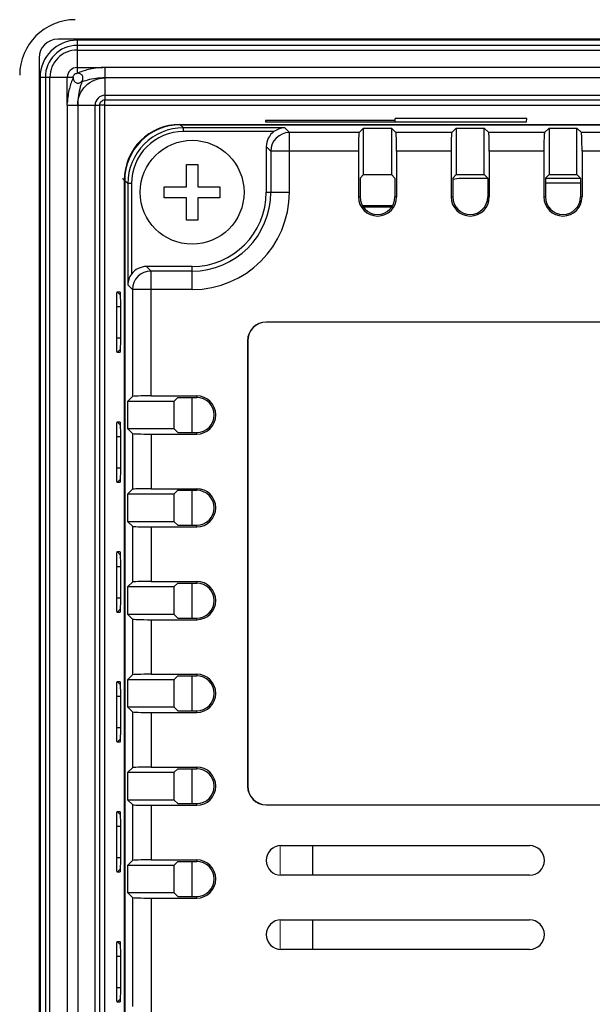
# Model space of a CAD drawing. Header units: millimetres. Extents: x 0 to 594, y 0 to 420.
# Tile 12 of 15: x 418 to 449, y 240 to 293. Entities that reach past the tile are written whole.
import ezdxf

# ---------------------------------------------------------------- set-up
doc = ezdxf.new("R2010")
doc.units = ezdxf.units.MM
doc.header["$LTSCALE"] = 65.395
for name, color, linetype in [('FRONT_CASE-RE04-SHAPE', 7, 'CONTINUOUS'), ('GASKET-04TW_V2-SHAPE', 7, 'CONTINUOUS'), ('ISO7045-M3X8-4_8-SHAPE', 7, 'CONTINUOUS'), ('LCD_BRACKET-RE04-SHAPE', 7, 'CONTINUOUS'), ('MAIN_PCB_ASSY_RE04-SHAPE', 7, 'CONTINUOUS'), ('REAR_CASE-RE04-SHAPE', 7, 'CONTINUOUS')]:
    doc.layers.add(name, color=color, linetype=linetype)

msp = doc.modelspace()

# ---------------------------------------------------------------- linework, layer by layer
at = {"layer": 'FRONT_CASE-RE04-SHAPE', "color": 7, "linetype": 'Continuous'}
for p, q in [((426.60973, 287.134587), (537.928301, 287.134587)), ((431.223695, 287.349186), (431.22523, 287.269249)), ((438.223695, 287.349186), (431.223695, 287.349186)), ((431.22523, 287.269249), (445.3128, 287.269249)), ((438.225091, 287.269249), (438.221817, 287.44703)), ((445.316214, 287.44703), (438.221817, 287.44703)), ((445.3128, 287.269249), (445.316214, 287.44703)), ((423.611557, 284.136415), (423.521087, 284.226885)), ((423.611557, 284.136415), (423.611557, 198.817844)), ((438.078079, 282.74633), (436.459656, 282.74633)), ((438.032908, 282.67651), (436.507296, 282.67651)), ((423.228133, 278.113403), (423.391282, 277.947278)), ((423.228133, 278.113403), (423.374334, 278.113403)), ((423.374334, 278.113403), (423.375312, 278.11285)), ((423.200442, 275.633331), (423.200442, 277.320928)), ((423.200442, 277.320928), (423.402024, 277.320928)), ((423.402024, 277.319961), (423.402024, 275.634298)), ((423.200442, 275.633331), (423.402024, 275.633331)), ((423.228133, 274.840856), (423.391249, 275.006947)), ((423.374334, 274.840856), (423.228133, 274.840856)), ((423.375332, 274.841261), (423.374334, 274.840856)), ((423.228133, 271.113403), (423.391262, 270.947299)), ((423.228133, 271.113403), (423.374334, 271.113403)), ((423.374334, 271.113403), (423.375312, 271.112913)), ((423.200442, 268.633331), (423.200442, 270.320928)), ((423.200442, 270.320928), (423.402024, 270.320928)), ((423.402024, 270.319961), (423.402024, 268.634298)), ((423.200442, 268.633331), (423.402024, 268.633331)), ((423.228133, 267.840856), (423.391289, 268.006987)), ((423.374334, 267.840856), (423.228133, 267.840856)), ((423.375331, 267.841614), (423.374334, 267.840856)), ((423.228133, 264.113403), (423.391262, 263.947299)), ((423.228133, 264.113403), (423.374334, 264.113403)), ((423.374334, 264.113403), (423.375312, 264.112913)), ((423.200442, 261.633331), (423.200442, 263.320928)), ((423.200442, 263.320928), (423.402024, 263.320928)), ((423.402024, 263.319961), (423.402024, 261.634298)), ((423.200442, 261.633331), (423.402024, 261.633331)), ((423.228133, 260.840856), (423.391289, 261.006987)), ((423.374334, 260.840856), (423.228133, 260.840856)), ((423.375331, 260.841614), (423.374334, 260.840856)), ((423.228133, 257.113403), (423.391262, 256.947299)), ((423.228133, 257.113403), (423.374334, 257.113403)), ((423.374334, 257.113403), (423.375312, 257.112913)), ((423.200442, 254.633331), (423.200442, 256.320928)), ((423.200442, 256.320928), (423.402024, 256.320928)), ((423.402024, 256.319961), (423.402024, 254.634298)), ((423.200442, 254.633331), (423.402024, 254.633331)), ((423.228133, 253.840856), (423.391289, 254.006987)), ((423.374334, 253.840856), (423.228133, 253.840856)), ((423.375331, 253.841614), (423.374334, 253.840856)), ((423.228133, 250.113403), (423.391262, 249.947299)), ((423.228133, 250.113403), (423.374334, 250.113403)), ((423.374334, 250.113403), (423.375312, 250.112913)), ((423.200442, 247.633331), (423.200442, 249.320928)), ((423.200442, 249.320928), (423.402024, 249.320928)), ((423.402024, 249.319961), (423.402024, 247.634298)), ((423.200442, 247.633331), (423.402024, 247.633331)), ((423.228133, 246.840856), (423.391289, 247.006987)), ((423.374334, 246.840856), (423.228133, 246.840856)), ((423.375331, 246.841614), (423.374334, 246.840856)), ((423.228133, 243.113403), (423.391262, 242.947299)), ((423.228133, 243.113403), (423.374334, 243.113403)), ((423.374334, 243.113403), (423.375312, 243.112913)), ((423.200442, 240.633331), (423.200442, 242.320928)), ((423.200442, 242.320928), (423.402024, 242.320928)), ((423.402024, 242.319961), (423.402024, 240.634298)), ((423.200442, 240.633331), (423.402024, 240.633331)), ((423.228133, 239.840856), (423.391289, 240.006987)), ((423.374334, 239.840856), (423.228133, 239.840856)), ((423.375331, 239.841614), (423.374334, 239.840856))]:
    msp.add_line(p, q, dxfattribs=at)
for centre, major_axis, ratio, start_param, end_param in [((420.973132, 289.773012), (2.127139, -2.127139), 0.997264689, 2.357564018, 3.925621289), ((426.613386, 284.132759), (-2.123906, 2.123906), 0.998782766, -0.784789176, 0.784789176)]:
    msp.add_ellipse(centre, major_axis=major_axis, ratio=ratio, start_param=start_param, end_param=end_param, dxfattribs=at)
for points, knots in [([(423.200442, 277.320928), (423.200442, 277.372555), (423.200783, 277.474052), (423.202325, 277.621483), (423.204807, 277.757442), (423.208149, 277.876589), (423.2117, 277.963189), (423.21502, 278.020473), (423.217465, 278.053408), (423.219865, 278.078531), (423.222411, 278.097455), (423.224455, 278.106971), (423.226677, 278.113403), (423.228133, 278.113403)], [0, 0, 0, 0, 0.194985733, 0.383338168, 0.556856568, 0.708537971, 0.83357524, 0.884028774, 0.925498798, 0.957769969, 0.980702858, 0.994501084, 1, 1, 1, 1]), ([(423.375312, 278.112907), (423.376922, 278.111276), (423.378545, 278.104059), (423.381187, 278.090712), (423.383476, 278.069624), (423.387126, 278.028227), (423.390929, 277.960277), (423.394811, 277.861353), (423.397978, 277.742014), (423.401152, 277.559201), (423.402024, 277.416776), (423.402024, 277.319961)], [0, 0, 0, 0, 0.008656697, 0.026149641, 0.052687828, 0.088047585, 0.183497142, 0.309407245, 0.462091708, 0.6343349, 1, 1, 1, 1]), ([(423.228133, 274.840856), (423.226568, 274.840856), (423.224373, 274.847923), (423.222176, 274.857978), (423.219622, 274.877999), (423.217189, 274.904086), (423.214767, 274.9378), (423.211479, 274.995639), (423.207967, 275.083143), (423.204657, 275.203468), (423.202234, 275.339638), (423.200759, 275.484778), (423.200442, 275.583581), (423.200442, 275.633331)], [0, 0, 0, 0, 0.0059129, 0.020757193, 0.045047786, 0.078676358, 0.121198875, 0.172138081, 0.297736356, 0.451782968, 0.626829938, 0.812097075, 1, 1, 1, 1]), ([(423.402024, 275.634298), (423.402024, 275.534984), (423.401121, 275.390457), (423.397843, 275.206194), (423.394655, 275.088073), (423.390746, 274.990257), (423.386926, 274.923067), (423.383266, 274.882568), (423.380998, 274.86237), (423.378467, 274.84968), (423.376852, 274.842901), (423.375332, 274.84136)], [0, 0, 0, 0, 0.375104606, 0.545855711, 0.696081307, 0.821353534, 0.915720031, 0.949950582, 0.975302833, 0.991824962, 1, 1, 1, 1]), ([(423.200442, 270.320928), (423.200442, 270.372555), (423.200783, 270.474052), (423.202325, 270.621483), (423.204807, 270.757442), (423.208149, 270.876589), (423.2117, 270.963189), (423.21502, 271.020473), (423.217465, 271.053408), (423.219865, 271.078531), (423.222411, 271.097455), (423.224455, 271.106971), (423.226677, 271.113403), (423.228133, 271.113403)], [0, 0, 0, 0, 0.194985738, 0.383338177, 0.556856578, 0.708537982, 0.83357525, 0.884028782, 0.925498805, 0.957769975, 0.980702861, 0.994501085, 1, 1, 1, 1]), ([(423.375312, 271.112907), (423.376922, 271.111276), (423.378545, 271.104059), (423.381187, 271.090712), (423.383476, 271.069624), (423.387126, 271.028227), (423.390929, 270.960277), (423.394811, 270.861353), (423.397978, 270.742014), (423.401152, 270.559201), (423.402024, 270.416776), (423.402024, 270.319961)], [0, 0, 0, 0, 0.008656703, 0.026149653, 0.052687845, 0.088047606, 0.183497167, 0.309407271, 0.462091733, 0.634334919, 1, 1, 1, 1]), ([(423.228133, 267.840856), (423.226568, 267.840856), (423.224373, 267.847923), (423.222176, 267.857978), (423.219622, 267.877999), (423.217189, 267.904086), (423.214767, 267.9378), (423.211479, 267.995639), (423.207967, 268.083143), (423.204657, 268.203468), (423.202234, 268.339638), (423.200759, 268.484778), (423.200442, 268.583581), (423.200442, 268.633331)], [0, 0, 0, 0, 0.005912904, 0.0207572, 0.045047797, 0.078676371, 0.12119889, 0.172138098, 0.297736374, 0.451782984, 0.626829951, 0.812097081, 1, 1, 1, 1]), ([(423.402024, 268.634298), (423.402024, 268.534984), (423.401121, 268.390457), (423.397843, 268.206194), (423.394655, 268.088072), (423.390746, 267.990257), (423.386926, 267.923067), (423.383266, 267.882568), (423.380998, 267.862369), (423.378467, 267.84968), (423.376852, 267.842901), (423.375332, 267.84136)], [0, 0, 0, 0, 0.375105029, 0.545856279, 0.69608195, 0.821354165, 0.915720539, 0.94995099, 0.975303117, 0.991825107, 1, 1, 1, 1]), ([(423.200442, 263.320928), (423.200442, 263.372555), (423.200783, 263.474052), (423.202325, 263.621483), (423.204807, 263.757442), (423.208149, 263.876589), (423.2117, 263.963189), (423.21502, 264.020473), (423.217465, 264.053408), (423.219865, 264.078531), (423.222411, 264.097455), (423.224455, 264.106971), (423.226677, 264.113403), (423.228133, 264.113403)], [0, 0, 0, 0, 0.194985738, 0.383338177, 0.556856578, 0.708537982, 0.83357525, 0.884028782, 0.925498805, 0.957769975, 0.980702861, 0.994501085, 1, 1, 1, 1]), ([(423.375312, 264.112907), (423.376922, 264.111276), (423.378545, 264.104059), (423.381187, 264.090712), (423.383476, 264.069624), (423.387126, 264.028227), (423.390929, 263.960277), (423.394811, 263.861353), (423.397978, 263.742014), (423.401152, 263.559201), (423.402024, 263.416776), (423.402024, 263.319961)], [0, 0, 0, 0, 0.008656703, 0.026149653, 0.052687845, 0.088047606, 0.183497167, 0.309407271, 0.462091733, 0.634334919, 1, 1, 1, 1]), ([(423.228133, 260.840856), (423.226568, 260.840856), (423.224373, 260.847923), (423.222176, 260.857978), (423.219622, 260.877999), (423.217189, 260.904086), (423.214767, 260.9378), (423.211479, 260.995639), (423.207967, 261.083143), (423.204657, 261.203468), (423.202234, 261.339638), (423.200759, 261.484778), (423.200442, 261.583581), (423.200442, 261.633331)], [0, 0, 0, 0, 0.005912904, 0.0207572, 0.045047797, 0.078676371, 0.12119889, 0.172138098, 0.297736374, 0.451782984, 0.626829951, 0.812097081, 1, 1, 1, 1]), ([(423.402024, 261.634298), (423.402024, 261.534984), (423.401121, 261.390457), (423.397843, 261.206194), (423.394655, 261.088072), (423.390746, 260.990257), (423.386926, 260.923067), (423.383266, 260.882568), (423.380998, 260.862369), (423.378467, 260.84968), (423.376852, 260.842901), (423.375332, 260.84136)], [0, 0, 0, 0, 0.375105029, 0.545856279, 0.69608195, 0.821354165, 0.915720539, 0.94995099, 0.975303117, 0.991825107, 1, 1, 1, 1]), ([(423.200442, 256.320928), (423.200442, 256.372555), (423.200783, 256.474052), (423.202325, 256.621483), (423.204807, 256.757442), (423.208149, 256.876589), (423.2117, 256.963189), (423.21502, 257.020473), (423.217465, 257.053408), (423.219865, 257.078531), (423.222411, 257.097455), (423.224455, 257.106971), (423.226677, 257.113403), (423.228133, 257.113403)], [0, 0, 0, 0, 0.194985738, 0.383338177, 0.556856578, 0.708537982, 0.83357525, 0.884028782, 0.925498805, 0.957769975, 0.980702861, 0.994501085, 1, 1, 1, 1]), ([(423.375312, 257.112907), (423.376922, 257.111276), (423.378545, 257.104059), (423.381187, 257.090712), (423.383476, 257.069624), (423.387126, 257.028227), (423.390929, 256.960277), (423.394811, 256.861353), (423.397978, 256.742014), (423.401152, 256.559201), (423.402024, 256.416776), (423.402024, 256.319961)], [0, 0, 0, 0, 0.008656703, 0.026149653, 0.052687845, 0.088047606, 0.183497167, 0.309407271, 0.462091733, 0.634334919, 1, 1, 1, 1]), ([(423.228133, 253.840856), (423.226568, 253.840856), (423.224373, 253.847923), (423.222176, 253.857978), (423.219622, 253.877999), (423.217189, 253.904086), (423.214767, 253.9378), (423.211479, 253.995639), (423.207967, 254.083143), (423.204657, 254.203468), (423.202234, 254.339638), (423.200759, 254.484778), (423.200442, 254.583581), (423.200442, 254.633331)], [0, 0, 0, 0, 0.005912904, 0.0207572, 0.045047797, 0.078676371, 0.12119889, 0.172138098, 0.297736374, 0.451782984, 0.626829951, 0.812097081, 1, 1, 1, 1]), ([(423.402024, 254.634298), (423.402024, 254.534984), (423.401121, 254.390457), (423.397843, 254.206194), (423.394655, 254.088072), (423.390746, 253.990257), (423.386926, 253.923067), (423.383266, 253.882568), (423.380998, 253.862369), (423.378467, 253.84968), (423.376852, 253.842901), (423.375332, 253.84136)], [0, 0, 0, 0, 0.375105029, 0.545856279, 0.69608195, 0.821354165, 0.915720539, 0.94995099, 0.975303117, 0.991825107, 1, 1, 1, 1]), ([(423.200442, 249.320928), (423.200442, 249.372555), (423.200783, 249.474052), (423.202325, 249.621483), (423.204807, 249.757442), (423.208149, 249.876589), (423.2117, 249.963189), (423.21502, 250.020473), (423.217465, 250.053408), (423.219865, 250.078531), (423.222411, 250.097455), (423.224455, 250.106971), (423.226677, 250.113403), (423.228133, 250.113403)], [0, 0, 0, 0, 0.194985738, 0.383338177, 0.556856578, 0.708537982, 0.83357525, 0.884028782, 0.925498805, 0.957769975, 0.980702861, 0.994501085, 1, 1, 1, 1]), ([(423.375312, 250.112907), (423.376922, 250.111276), (423.378545, 250.104059), (423.381187, 250.090712), (423.383476, 250.069624), (423.387126, 250.028227), (423.390929, 249.960277), (423.394811, 249.861353), (423.397978, 249.742014), (423.401152, 249.559201), (423.402024, 249.416776), (423.402024, 249.319961)], [0, 0, 0, 0, 0.008656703, 0.026149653, 0.052687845, 0.088047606, 0.183497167, 0.309407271, 0.462091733, 0.634334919, 1, 1, 1, 1]), ([(423.228133, 246.840856), (423.226568, 246.840856), (423.224373, 246.847923), (423.222176, 246.857978), (423.219622, 246.877999), (423.217189, 246.904086), (423.214767, 246.9378), (423.211479, 246.995639), (423.207967, 247.083143), (423.204657, 247.203468), (423.202234, 247.339638), (423.200759, 247.484778), (423.200442, 247.583581), (423.200442, 247.633331)], [0, 0, 0, 0, 0.005912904, 0.0207572, 0.045047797, 0.078676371, 0.12119889, 0.172138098, 0.297736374, 0.451782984, 0.626829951, 0.812097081, 1, 1, 1, 1]), ([(423.402024, 247.634298), (423.402024, 247.534984), (423.401121, 247.390457), (423.397843, 247.206194), (423.394655, 247.088072), (423.390746, 246.990257), (423.386926, 246.923067), (423.383266, 246.882568), (423.380998, 246.862369), (423.378467, 246.84968), (423.376852, 246.842901), (423.375332, 246.84136)], [0, 0, 0, 0, 0.375105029, 0.545856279, 0.69608195, 0.821354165, 0.915720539, 0.94995099, 0.975303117, 0.991825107, 1, 1, 1, 1]), ([(423.200442, 242.320928), (423.200442, 242.372555), (423.200783, 242.474052), (423.202325, 242.621483), (423.204807, 242.757442), (423.208149, 242.876589), (423.2117, 242.963189), (423.21502, 243.020473), (423.217465, 243.053408), (423.219865, 243.078531), (423.222411, 243.097455), (423.224455, 243.106971), (423.226677, 243.113403), (423.228133, 243.113403)], [0, 0, 0, 0, 0.194985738, 0.383338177, 0.556856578, 0.708537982, 0.83357525, 0.884028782, 0.925498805, 0.957769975, 0.980702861, 0.994501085, 1, 1, 1, 1]), ([(423.375312, 243.112907), (423.376922, 243.111276), (423.378545, 243.104059), (423.381187, 243.090712), (423.383476, 243.069624), (423.387126, 243.028227), (423.390929, 242.960277), (423.394811, 242.861353), (423.397978, 242.742014), (423.401152, 242.559201), (423.402024, 242.416776), (423.402024, 242.319961)], [0, 0, 0, 0, 0.008656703, 0.026149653, 0.052687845, 0.088047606, 0.183497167, 0.309407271, 0.462091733, 0.634334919, 1, 1, 1, 1]), ([(423.228133, 239.840856), (423.226568, 239.840856), (423.224373, 239.847923), (423.222176, 239.857978), (423.219622, 239.877999), (423.217189, 239.904086), (423.214767, 239.9378), (423.211479, 239.995639), (423.207967, 240.083143), (423.204657, 240.203468), (423.202234, 240.339638), (423.200759, 240.484778), (423.200442, 240.583581), (423.200442, 240.633331)], [0, 0, 0, 0, 0.005912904, 0.0207572, 0.045047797, 0.078676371, 0.12119889, 0.172138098, 0.297736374, 0.451782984, 0.626829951, 0.812097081, 1, 1, 1, 1]), ([(423.402024, 240.634298), (423.402024, 240.534984), (423.401121, 240.390457), (423.397843, 240.206194), (423.394655, 240.088072), (423.390746, 239.990257), (423.386926, 239.923067), (423.383266, 239.882568), (423.380998, 239.862369), (423.378467, 239.84968), (423.376852, 239.842901), (423.375332, 239.84136)], [0, 0, 0, 0, 0.375105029, 0.545856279, 0.69608195, 0.821354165, 0.915720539, 0.94995099, 0.975303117, 0.991825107, 1, 1, 1, 1])]:
    msp.add_open_spline(points, degree=3, knots=knots, dxfattribs=at)
at = {"layer": 'GASKET-04TW_V2-SHAPE', "color": 7, "linetype": 'Continuous'}
for p, q in [((544.519015, 291.723396), (420.019015, 291.723396)), ((421.069015, 291.670326), (421.069015, 289.884093)), ((543.469015, 291.670326), (421.069015, 291.670326)), ((543.469015, 291.388141), (421.069015, 291.388141)), ((421.069015, 291.142016), (543.469015, 291.142016)), ((419.019015, 290.723397), (419.019015, 192.223495)), ((422.569015, 290.204063), (422.569015, 288.458099)), ((541.970945, 290.203755), (422.569015, 290.203755)), ((419.072085, 289.673398), (419.072085, 193.273494)), ((419.353993, 289.67312), (419.353993, 193.273216)), ((419.353993, 289.67312), (419.599169, 289.672171)), ((420.538862, 289.672171), (420.858238, 289.673407)), ((421.069015, 290.202324), (422.459115, 290.202324)), ((419.599169, 193.272267), (419.599169, 289.672171)), ((420.538862, 288.28245), (420.538862, 289.672171)), ((421.318603, 289.423739), (421.304104, 289.438292)), ((541.969015, 289.640911), (422.569015, 289.640911)), ((422.569015, 288.702325), (541.969015, 288.702325)), ((420.537424, 288.172167), (420.537424, 194.77226)), ((421.100271, 288.172168), (421.100271, 194.772261)), ((422.038862, 288.172172), (422.284038, 288.173121)), ((422.038862, 194.772265), (422.038862, 288.172172)), ((422.284038, 194.773214), (422.284038, 288.173121)), ((422.565946, 194.770423), (422.565946, 288.176469)), ((422.565946, 288.176469), (541.972085, 288.176469)), ((422.569015, 288.458099), (541.969015, 288.458099))]:
    msp.add_line(p, q, dxfattribs=at)
for centre, radius, start, end in [((420.01907, 290.723341), 1.00006, 90.0031475, 179.9967957), ((421.069126, 289.673285), 1.997051, 90.0031881, 179.9967551), ((421.069109, 289.673024), 1.715125, 90.0031474, 179.9967957), ((421.069014, 289.67217), 1.469846, 89.9999716, 179.9999716), ((421.068851, 289.672335), 0.529989, 89.9822021, 180.017741), ((422.568851, 288.172336), 0.529989, 89.9822021, 180.017741)]:
    msp.add_arc(centre, radius, start, end, dxfattribs=at)
for points in [[(422.569015, 290.203755), (422.532153, 290.203818), (422.49528, 290.203516), (422.458436, 290.202324)], [(420.537424, 288.172167), (420.536635, 288.218528), (420.537556, 288.26493), (420.539572, 288.311254)]]:
    msp.add_open_spline(points, degree=3, dxfattribs=at)
for points, knots in [([(419.072085, 289.673398), (419.102133, 289.673398), (419.196102, 289.67336), (419.290072, 289.673367), (419.353993, 289.67312)], [0, 0, 0, 0, 0.319763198, 1, 1, 1, 1]), ([(420.858238, 289.673407), (420.774419, 289.476716), (420.663253, 289.154245), (420.56657, 288.685184), (420.544399, 288.421071), (420.538862, 288.28245)], [0, 0, 0, 0, 0.447139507, 0.709866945, 1, 1, 1, 1]), ([(420.855222, 289.670932), (420.855222, 289.726154), (420.90093, 289.841527), (421.016305, 289.887203), (421.071529, 289.887203)], [0, 0, 0, 0, 0.499995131, 1, 1, 1, 1]), ([(422.459115, 290.202324), (422.19546, 290.194059), (421.718454, 290.124448), (421.265607, 289.967653), (421.069015, 289.884093)], [0, 0, 0, 0, 0.552546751, 1, 1, 1, 1]), ([(421.304104, 289.438292), (421.338711, 289.480957), (421.380363, 289.556878), (421.388023, 289.668882), (421.353334, 289.776494), (421.23805, 289.869708), (421.126575, 289.887201), (421.071529, 289.887203)], [0, 0, 0, 0, 0.249722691, 0.375347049, 0.501383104, 0.749777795, 1, 1, 1, 1]), ([(419.599169, 289.672171), (419.660204, 289.671935), (419.973435, 289.671706), (420.286668, 289.671195), (420.538862, 289.672171)], [0, 0, 0, 0, 0.194857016, 1, 1, 1, 1]), ([(420.855222, 289.670932), (420.855221, 289.615895), (420.872659, 289.504422), (420.965827, 289.389224), (421.073368, 289.35437), (421.185405, 289.362088), (421.261413, 289.403675), (421.304104, 289.438292)], [0, 0, 0, 0, 0.250177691, 0.498515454, 0.624374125, 0.750163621, 1, 1, 1, 1]), ([(421.099661, 288.18853), (421.100588, 288.377165), (421.180487, 288.757681), (421.504169, 289.238318), (421.985207, 289.56192), (422.366014, 289.640137), (422.554628, 289.640952)], [0, 0, 0, 0, 0.250011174, 0.499996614, 0.750016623, 1, 1, 1, 1]), ([(421.318607, 289.423735), (421.289854, 289.341704), (421.163727, 288.942145), (421.101119, 288.520676), (421.099661, 288.18853)], [0, 0, 0, 0, 0.207421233, 1, 1, 1, 1]), ([(422.554628, 289.640952), (422.429113, 289.640468), (422.009741, 289.615709), (421.596179, 289.520698), (421.318607, 289.423735)], [0, 0, 0, 0, 0.299177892, 1, 1, 1, 1]), ([(420.537116, 288.172166), (420.573606, 288.172307), (420.761325, 288.172446), (420.949044, 288.172742), (421.100271, 288.172168)], [0, 0, 0, 0, 0.194389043, 1, 1, 1, 1]), ([(421.100271, 288.172168), (421.16159, 288.171933), (421.474454, 288.171709), (421.78732, 288.171199), (422.038862, 288.172172)], [0, 0, 0, 0, 0.195996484, 1, 1, 1, 1]), ([(422.284038, 288.173121), (422.284266, 288.245772), (422.345101, 288.396751), (422.496333, 288.458366), (422.569015, 288.458099)], [0, 0, 0, 0, 0.499891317, 1, 1, 1, 1]), ([(422.565946, 288.1734), (422.508578, 288.1734), (422.414604, 288.16876), (422.32065, 288.173279), (422.284038, 288.173121)], [0, 0, 0, 0, 0.610417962, 1, 1, 1, 1]), ([(422.569015, 288.176469), (422.564609, 288.190971), (422.567456, 288.221843), (422.56604, 288.278753), (422.566156, 288.343103), (422.567472, 288.400553), (422.565297, 288.437353), (422.568975, 288.451773), (422.569015, 288.458099)], [0, 0, 0, 0, 0.161328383, 0.319543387, 0.610074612, 0.843988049, 0.932663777, 1, 1, 1, 1])]:
    msp.add_open_spline(points, degree=3, knots=knots, dxfattribs=at)
at = {"layer": 'ISO7045-M3X8-4_8-SHAPE', "color": 7, "linetype": 'Continuous'}
for p, q in [((426.969015, 283.777129), (426.969015, 284.977129)), ((426.969015, 284.977129), (427.569015, 284.977129)), ((427.569015, 284.977129), (427.569015, 283.777129)), ((425.769015, 283.177129), (425.769015, 283.777129)), ((425.769015, 283.777129), (426.969015, 283.777129)), ((427.569015, 283.777129), (428.769015, 283.777129)), ((428.769015, 283.777129), (428.769015, 283.177129)), ((426.969015, 283.177129), (425.769015, 283.177129)), ((426.969015, 281.977129), (426.969015, 283.177129)), ((427.569015, 283.177129), (427.569015, 281.977129)), ((428.769015, 283.177129), (427.569015, 283.177129)), ((427.569015, 281.977129), (426.969015, 281.977129))]:
    msp.add_line(p, q, dxfattribs=at)
msp.add_circle((427.269015, 283.477129), 2.8, dxfattribs=at)
at = {"layer": 'LCD_BRACKET-RE04-SHAPE', "color": 7, "linetype": 'Continuous'}
for p, q in [((443.211079, 284.227129), (441.769015, 284.227129)), ((448.211079, 284.227129), (446.326951, 284.227129))]:
    msp.add_line(p, q, dxfattribs=at)
msp.add_arc((441.769015, 282.727129), 1.5, 90, 107.1588006, dxfattribs=at)
at = {"layer": 'MAIN_PCB_ASSY_RE04-SHAPE', "color": 1, "linetype": 'Continuous', "const_width": 0.07425}
for points in [[(446.326951, 283.977125), (448.211079, 283.977125)], [(427.269015, 270.535065), (427.269015, 272.419194)], [(427.269015, 265.535065), (427.269015, 267.419194)], [(427.269015, 260.535065), (427.269015, 262.419194)], [(427.269015, 255.535065), (427.269015, 257.419194)], [(427.269015, 250.535065), (427.269015, 252.419194)], [(427.269015, 245.535065), (427.269015, 247.419194)]]:
    msp.add_lwpolyline(points, dxfattribs=at)
at = {"layer": 'MAIN_PCB_ASSY_RE04-SHAPE', "color": 7, "linetype": 'Continuous', "const_width": 0.0594}
for points in [[(432.019015, 246.677129), (432.019015, 248.277129)], [(433.769015, 246.677129), (433.769015, 248.277129)], [(432.019015, 242.677129), (432.019015, 244.277129)], [(433.769015, 242.677129), (433.769015, 244.277129)]]:
    msp.add_lwpolyline(points, dxfattribs=at)
at = {"layer": 'REAR_CASE-RE04-SHAPE', "color": 7, "linetype": 'Continuous'}
for p, q in [((426.798546, 286.945771), (426.630682, 287.113635)), ((426.630682, 287.113635), (537.907348, 287.113635)), ((426.798546, 286.745893), (426.798546, 286.945771)), ((432.261666, 286.945771), (426.798546, 286.945771)), ((431.677703, 286.745893), (426.798546, 286.745893)), ((432.261666, 286.945771), (432.51407, 286.693367)), ((432.51407, 283.477129), (432.51407, 286.693367)), ((436.273351, 286.693367), (432.51407, 286.693367)), ((436.273351, 286.693367), (436.519015, 286.939031)), ((436.519015, 284.437507), (436.519015, 286.939031)), ((436.519015, 286.939031), (438.019015, 286.939031)), ((438.019015, 286.939031), (438.019015, 284.437507)), ((438.264679, 286.693367), (438.019015, 286.939031)), ((441.273351, 286.693367), (438.264679, 286.693367)), ((441.273351, 286.693367), (441.519015, 286.939031)), ((441.519015, 286.939031), (441.519015, 284.437507)), ((441.519015, 286.939031), (443.019015, 286.939031)), ((443.019015, 284.437507), (443.019015, 286.939031)), ((443.264679, 286.693367), (443.019015, 286.939031)), ((446.273351, 286.693367), (443.264679, 286.693367)), ((446.273351, 286.693367), (446.519015, 286.939031)), ((446.519015, 286.939031), (446.519015, 284.437507)), ((446.519015, 286.939031), (448.019015, 286.939031)), ((448.019015, 284.437507), (448.019015, 286.939031)), ((448.264679, 286.693367), (448.019015, 286.939031)), ((451.273351, 286.693367), (448.264679, 286.693367)), ((431.269015, 285.93964), (431.269015, 283.477129)), ((431.269015, 285.93964), (431.514679, 285.693976)), ((431.514679, 285.693976), (431.514679, 283.477129)), ((436.239649, 285.693976), (431.514679, 285.693976)), ((436.239649, 285.693976), (436.239649, 283.227129)), ((438.298381, 285.693976), (438.298381, 283.227129)), ((441.239649, 285.693976), (438.298381, 285.693976)), ((441.239649, 285.693976), (441.239649, 283.227129)), ((443.298381, 285.693976), (443.298381, 283.227129)), ((446.239649, 285.693976), (443.298381, 285.693976)), ((446.239649, 285.693976), (446.239649, 283.227129)), ((448.298381, 285.693976), (448.298381, 283.227129)), ((451.239649, 285.693976), (448.298381, 285.693976)), ((436.326951, 284.245443), (436.519015, 284.437507)), ((436.519015, 284.437507), (438.019015, 284.437507)), ((438.211079, 284.245443), (438.019015, 284.437507)), ((441.326951, 284.245443), (441.519015, 284.437507)), ((441.519015, 284.437507), (443.019015, 284.437507)), ((443.211079, 284.245443), (443.019015, 284.437507)), ((446.326951, 284.245443), (446.519015, 284.437507)), ((446.519015, 284.437507), (448.019015, 284.437507)), ((448.211079, 284.245443), (448.019015, 284.437507)), ((423.63251, 284.115462), (423.63251, 198.838797)), ((423.800373, 283.947599), (423.63251, 284.115462)), ((423.800373, 283.947599), (423.800373, 278.484479)), ((424.000251, 283.947599), (423.800373, 283.947599)), ((424.000251, 283.947599), (424.000251, 279.068442)), ((436.326951, 284.245443), (436.326951, 283.227129)), ((438.211079, 284.245443), (438.211079, 283.227129)), ((441.326951, 284.245443), (441.326951, 283.227129)), ((443.211079, 284.245443), (443.211079, 283.227129)), ((446.326951, 284.245443), (446.326951, 283.227129)), ((448.211079, 284.245443), (448.211079, 283.227129)), ((431.269015, 283.477129), (432.51407, 283.477129)), ((436.239649, 283.227129), (436.326951, 283.227129)), ((438.298381, 283.227129), (438.211079, 283.227129)), ((441.239649, 283.227129), (441.326951, 283.227129)), ((443.298381, 283.227129), (443.211079, 283.227129)), ((446.239649, 283.227129), (446.326951, 283.227129)), ((448.298381, 283.227129), (448.211079, 283.227129)), ((425.052169, 279.231465), (424.806504, 279.477129)), ((427.269015, 279.477129), (424.806504, 279.477129)), ((425.052169, 272.506496), (425.052169, 279.231465)), ((427.269015, 279.231465), (425.052169, 279.231465)), ((427.269015, 278.232074), (427.269015, 279.477129)), ((424.052778, 278.232074), (423.800373, 278.484479)), ((424.052778, 278.232074), (424.052778, 272.472794)), ((427.269015, 278.232074), (424.052778, 278.232074)), ((431.269015, 276.487611), (431.269015, 276.477129)), ((469.269015, 276.487611), (431.269015, 276.487611)), ((469.269015, 276.477129), (431.269015, 276.477129)), ((430.258534, 275.477129), (430.258534, 251.477129)), ((430.258534, 275.477129), (430.269015, 275.477129)), ((430.269015, 275.477129), (430.269015, 251.477129)), ((424.052778, 272.472794), (423.807114, 272.227129)), ((423.807114, 270.727129), (423.807114, 272.227129)), ((423.807114, 272.227129), (426.308638, 272.227129)), ((425.052169, 272.506496), (427.519015, 272.506496)), ((426.500702, 272.419194), (426.308638, 272.227129)), ((426.308638, 270.727129), (426.308638, 272.227129)), ((426.500702, 272.419194), (427.519015, 272.419194)), ((427.519015, 272.506496), (427.519015, 272.419194)), ((424.052778, 270.481465), (423.807114, 270.727129)), ((426.308638, 270.727129), (423.807114, 270.727129)), ((426.500702, 270.535065), (426.308638, 270.727129)), ((424.052778, 270.481465), (424.052778, 267.472794)), ((425.052169, 270.447763), (425.052169, 267.506496)), ((425.052169, 270.447763), (427.519015, 270.447763)), ((426.500702, 270.535065), (427.519015, 270.535065)), ((427.519015, 270.447763), (427.519015, 270.535065)), ((424.052778, 267.472794), (423.807114, 267.227129)), ((425.052169, 267.506496), (427.519015, 267.506496)), ((426.500702, 267.419194), (426.308638, 267.227129)), ((426.500702, 267.419194), (427.519015, 267.419194)), ((427.519015, 267.506496), (427.519015, 267.419194)), ((423.807114, 265.727129), (423.807114, 267.227129)), ((423.807114, 267.227129), (426.308638, 267.227129)), ((426.308638, 265.727129), (426.308638, 267.227129)), ((424.052778, 265.481465), (423.807114, 265.727129)), ((426.308638, 265.727129), (423.807114, 265.727129)), ((424.052778, 265.481465), (424.052778, 262.472794)), ((425.052169, 265.447763), (425.052169, 262.506496)), ((425.052169, 265.447763), (427.519015, 265.447763)), ((426.500702, 265.535065), (426.308638, 265.727129)), ((426.500702, 265.535065), (427.519015, 265.535065)), ((427.519015, 265.447763), (427.519015, 265.535065)), ((424.052778, 262.472794), (423.807114, 262.227129)), ((423.807114, 260.727129), (423.807114, 262.227129)), ((423.807114, 262.227129), (426.308638, 262.227129)), ((425.052169, 262.506496), (427.519015, 262.506496)), ((426.500702, 262.419194), (426.308638, 262.227129)), ((426.308638, 260.727129), (426.308638, 262.227129)), ((426.500702, 262.419194), (427.519015, 262.419194)), ((427.519015, 262.506496), (427.519015, 262.419194)), ((424.052778, 260.481465), (423.807114, 260.727129)), ((426.308638, 260.727129), (423.807114, 260.727129)), ((426.500702, 260.535065), (426.308638, 260.727129)), ((426.500702, 260.535065), (427.519015, 260.535065)), ((427.519015, 260.447763), (427.519015, 260.535065)), ((424.052778, 260.481465), (424.052778, 257.472794)), ((425.052169, 260.447763), (425.052169, 257.506496)), ((425.052169, 260.447763), (427.519015, 260.447763)), ((424.052778, 257.472794), (423.807114, 257.227129)), ((425.052169, 257.506496), (427.519015, 257.506496)), ((426.500702, 257.419194), (426.308638, 257.227129)), ((426.500702, 257.419194), (427.519015, 257.419194)), ((427.519015, 257.506496), (427.519015, 257.419194)), ((423.807114, 255.727129), (423.807114, 257.227129)), ((423.807114, 257.227129), (426.308638, 257.227129)), ((426.308638, 255.727129), (426.308638, 257.227129)), ((424.052778, 255.481465), (423.807114, 255.727129)), ((426.308638, 255.727129), (423.807114, 255.727129)), ((426.500702, 255.535065), (426.308638, 255.727129)), ((424.052778, 255.481465), (424.052778, 252.472794)), ((425.052169, 255.447763), (425.052169, 252.506496)), ((425.052169, 255.447763), (427.519015, 255.447763)), ((426.500702, 255.535065), (427.519015, 255.535065)), ((427.519015, 255.447763), (427.519015, 255.535065)), ((424.052778, 252.472794), (423.807114, 252.227129)), ((423.807114, 250.727129), (423.807114, 252.227129)), ((423.807114, 252.227129), (426.308638, 252.227129)), ((425.052169, 252.506496), (427.519015, 252.506496)), ((426.500702, 252.419194), (426.308638, 252.227129)), ((426.308638, 250.727129), (426.308638, 252.227129)), ((426.500702, 252.419194), (427.519015, 252.419194)), ((427.519015, 252.506496), (427.519015, 252.419194)), ((430.258534, 251.477129), (430.269015, 251.477129)), ((424.052778, 250.481465), (423.807114, 250.727129)), ((426.308638, 250.727129), (423.807114, 250.727129)), ((424.052778, 250.481465), (424.052778, 247.472794)), ((425.052169, 250.447763), (425.052169, 247.506496)), ((425.052169, 250.447763), (427.519015, 250.447763)), ((426.500702, 250.535065), (426.308638, 250.727129)), ((426.500702, 250.535065), (427.519015, 250.535065)), ((427.519015, 250.447763), (427.519015, 250.535065)), ((431.269015, 250.466648), (431.269015, 250.477129)), ((431.269015, 250.477129), (469.269015, 250.477129)), ((431.269015, 250.466648), (469.269015, 250.466648)), ((432.069015, 248.277129), (445.469016, 248.277129)), ((424.052778, 247.472794), (423.807114, 247.227129)), ((425.052169, 247.506496), (427.519015, 247.506496)), ((426.500702, 247.419194), (426.308638, 247.227129)), ((426.500702, 247.419194), (427.519015, 247.419194)), ((427.519015, 247.506496), (427.519015, 247.419194)), ((423.807114, 245.727129), (423.807114, 247.227129)), ((423.807114, 247.227129), (426.308638, 247.227129)), ((426.308638, 245.727129), (426.308638, 247.227129)), ((445.469016, 246.677129), (432.069014, 246.677129)), ((424.052778, 245.481465), (423.807114, 245.727129)), ((426.308638, 245.727129), (423.807114, 245.727129)), ((426.500702, 245.535065), (426.308638, 245.727129)), ((424.052778, 245.481465), (424.052778, 239.606263)), ((425.052169, 245.447763), (425.052169, 238.607633)), ((425.052169, 245.447763), (427.519015, 245.447763)), ((426.500702, 245.535065), (427.519015, 245.535065)), ((427.519015, 245.447763), (427.519015, 245.535065)), ((432.069015, 244.277129), (445.469016, 244.277129)), ((445.469016, 242.677129), (432.069014, 242.677129))]:
    msp.add_line(p, q, dxfattribs=at)
for centre, radius, start, end in [((426.798208, 283.947936), 2.997829, 89.9935527, 180.0064472), ((426.79792, 283.948225), 2.797662, 89.9871871, 180.0128129), ((432.515534, 285.692512), 1.000863, 90.0838032, 179.9161968), ((427.269015, 283.477129), 5.245055, 270, 0), ((427.269015, 283.477129), 4.245664, 270, 0), ((427.269015, 283.477129), 4, 270, 0), ((437.269015, 283.227129), 1.029366, 180, 0), ((437.269015, 283.227129), 0.942064, 180, 0), ((442.269015, 283.227129), 1.029366, 180, 0), ((442.269015, 283.227129), 0.942064, 180, 0), ((447.269015, 283.227129), 1.029366, 180, 0), ((447.269015, 283.227129), 0.942064, 180, 0), ((425.053613, 278.23063), 1.000839, 90.082699, 179.917301), ((431.269015, 275.477129), 1.010482, 90, 180), ((431.269015, 275.477129), 1, 90, 180), ((427.519015, 271.477129), 1.029366, 270, 90), ((427.519015, 271.477129), 0.942064, 270, 90), ((427.519015, 266.477129), 1.029366, 270, 90), ((427.519015, 266.477129), 0.942064, 270, 90), ((427.519015, 261.477129), 1.029366, 270, 90), ((427.519015, 261.477129), 0.942064, 270, 90), ((427.519015, 256.477129), 1.029366, 270, 90), ((427.519015, 256.477129), 0.942064, 270, 90), ((427.519015, 251.477129), 1.029366, 270, 90), ((427.519015, 251.477129), 0.942064, 270, 90), ((431.269015, 251.477129), 1.010482, 180, 270), ((431.269015, 251.477129), 1, 180, 270), ((432.069015, 247.477129), 0.8, 90.0000127, 269.9998932), ((445.469015, 247.477129), 0.8, 270.0000217, 89.9999664), ((427.519015, 246.477129), 1.029366, 270, 90), ((427.519015, 246.477129), 0.942064, 270, 90), ((432.069015, 243.477129), 0.8, 90.0000127, 269.9998932), ((445.469015, 243.477129), 0.8, 270.0000217, 89.9999664)]:
    msp.add_arc(centre, radius, start, end, dxfattribs=at)
for centre, major_axis, ratio, start_param, end_param in [((426.634338, 284.111806), (2.123906, -2.123906), 0.998782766, 2.356803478, 3.926381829), ((432.269625, 285.938421), (0.707969, -0.707969), 0.998782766, 2.988579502, 3.926381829), ((436.27457, 285.693976), (0, 1), 0.034920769, 0.034906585, 1.570796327), ((438.263461, 285.693976), (0, 1), 0.034920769, -1.570796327, -0.034906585), ((441.27457, 285.693976), (0, 1), 0.034920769, 0.034906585, 1.570796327), ((443.263461, 285.693976), (0, 1), 0.034920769, -1.570796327, -0.034906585), ((446.27457, 285.693976), (0, 1), 0.034920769, 0.034906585, 1.570796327), ((448.263461, 285.693976), (0, 1), 0.034920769, -1.570796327, -0.034906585), ((424.807723, 278.47652), (0.707969, -0.707969), 0.998782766, 2.356803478, 3.294605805), ((425.052169, 272.471575), (1, 0), 0.034920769, 1.570796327, 3.106686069), ((425.052169, 270.482684), (1, 0), 0.034920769, -3.106686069, -1.570796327), ((425.052169, 267.471575), (1, 0), 0.034920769, 1.570796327, 3.106686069), ((425.052169, 265.482684), (1, 0), 0.034920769, -3.106686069, -1.570796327), ((425.052169, 262.471575), (1, 0), 0.034920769, 1.570796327, 3.106686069), ((425.052169, 260.482684), (1, 0), 0.034920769, -3.106686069, -1.570796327), ((425.052169, 257.471575), (1, 0), 0.034920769, 1.570796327, 3.106686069), ((425.052169, 255.482684), (1, 0), 0.034920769, -3.106686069, -1.570796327), ((425.052169, 252.471575), (1, 0), 0.034920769, 1.570796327, 3.106686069), ((425.052169, 250.482684), (1, 0), 0.034920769, -3.106686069, -1.570796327), ((425.052169, 247.471575), (1, 0), 0.034920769, 1.570796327, 3.106686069), ((425.052169, 245.482684), (1, 0), 0.034920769, -3.106686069, -1.570796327)]:
    msp.add_ellipse(centre, major_axis=major_axis, ratio=ratio, start_param=start_param, end_param=end_param, dxfattribs=at)
for points, knots in [([(432.261666, 286.945771), (432.160484, 286.944168), (431.951639, 286.907863), (431.764043, 286.809137), (431.677703, 286.745893)], [0, 0, 0, 0, 0.485999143, 1, 1, 1, 1]), ([(424.000251, 279.068442), (423.937008, 278.982102), (423.838281, 278.794505), (423.801977, 278.585661), (423.800373, 278.484479)], [0, 0, 0, 0, 0.514000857, 1, 1, 1, 1])]:
    msp.add_open_spline(points, degree=3, knots=knots, dxfattribs=at)

doc.saveas('drawing.dxf')
